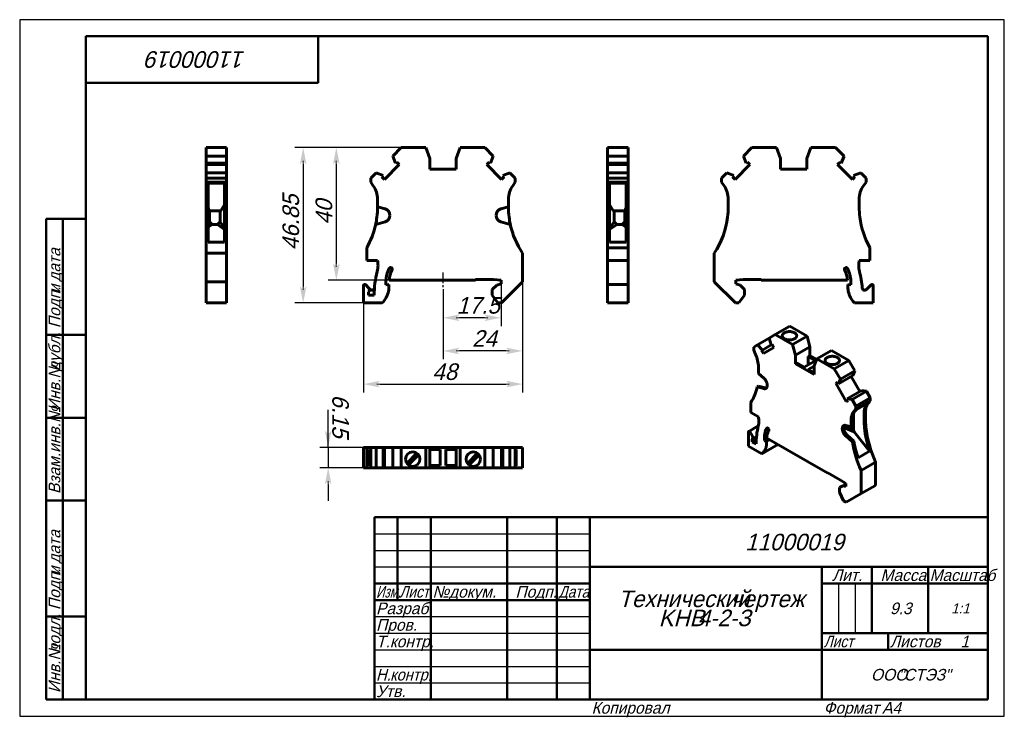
# Model space of a CAD drawing. Header units: millimetres. Extents: x 0 to 297, y 0 to 210.
import ezdxf

# ---------------------------------------------------------------- set-up
doc = ezdxf.new("R2010")
doc.units = ezdxf.units.MM
doc.linetypes.add('CENTER_per1_scale0.099606', pattern=[5.06, 3.1625, -0.6325, 0.6325, -0.6325])
doc.styles.add('TextStyle_1', font='T-FLEX Type A.TTF', dxfattribs={"oblique": 15, "height": 5})
doc.styles.add('TextStyle_2', font='T-FLEX Type A.TTF', dxfattribs={"oblique": 15, "height": 3.5})
doc.styles.add('TextStyle_3', font='T-FLEX Type A.TTF', dxfattribs={"width": 0.744064, "oblique": 15, "height": 3.5})
doc.styles.add('TextStyle_4', font='T-FLEX Type A.TTF', dxfattribs={"width": 0.883061, "oblique": 15, "height": 3.5})
doc.styles.add('TextStyle_5', font='T-FLEX Type A.TTF', dxfattribs={"width": 0.94413, "oblique": 15, "height": 3.5})
doc.styles.add('TextStyle_6', font='T-FLEX Type A.TTF', dxfattribs={"width": 0.98844, "oblique": 15, "height": 3.5})
doc.styles.add('TextStyle_7', font='T-FLEX Type A.TTF', dxfattribs={"oblique": 15, "height": 5})
doc.styles.add('TextStyle_8', font='T-FLEX Type A.TTF', dxfattribs={"oblique": 15, "height": 3})
doc.styles.add('TextStyle_9', font='T-FLEX Type A.TTF', dxfattribs={"oblique": 15, "height": 3.5})
doc.dimstyles.new('DIM_ST_1', dxfattribs={"dimtxt": 5, "dimasz": 5, "dimexe": 2.5, "dimexo": 0, "dimtad": 1, "dimrnd": 0.01, "dimdsep": 46, "dimtxsty": 'TextStyle_1', "dimblk": 'Arrow_3_C7_Status', "dimcen": 0.09, "dimclrd": 7, "dimclre": 7, "dimclrt": 7, "dimazin": 0, "dimtfac": 1, "dimtdec": 0, "dimtmove": 0, "dimatfit": 0, "dimldrblk": 'NONE', "dimfxl": 1, "dimtvp": 1, "dimtolj": 1, "dimarcsym": 0})
doc.dimstyles.new('DIM_ST_2', dxfattribs={"dimtxt": 5, "dimasz": 5, "dimexe": 2.5, "dimexo": 0, "dimtad": 1, "dimrnd": 0.01, "dimdsep": 46, "dimtxsty": 'TextStyle_1', "dimblk": 'Arrow_3_C7_Status', "dimcen": 0.09, "dimclrd": 7, "dimclre": 7, "dimclrt": 7, "dimazin": 0, "dimtfac": 1, "dimtdec": 0, "dimtmove": 0, "dimatfit": 0, "dimldrblk": 'NONE', "dimfxl": 1, "dimtvp": 1, "dimtolj": 1, "dimarcsym": 0})

# ---------------------------------------------------------------- blocks, each defined once
blk = doc.blocks.new('Arrow_3_C7_Status')
at = {"color": 7, "linetype": 'Continuous', "lineweight": 0}
blk.add_line((-1, 0), (-0.8, 0), dxfattribs=at)
at = {"color": 7}
blk.add_solid([(-1, -0.2), (0, 0), (-0.8, 0), (-1, 0.2)], dxfattribs=at)
blk = doc.blocks.new('*D5')
at = {"color": 7, "lineweight": -2}
for p, q in [((151.69, 130.99), (151.69, 107.62)), ((127.69, 128.7), (127.69, 107.62)), ((146.69, 110.12), (132.69, 110.12))]:
    blk.add_line(p, q, dxfattribs=at)
at = {"layer": 'Defpoints', "color": 0}
for p in [(151.69, 130.99), (127.69, 128.7), (127.69, 110.12)]:
    blk.add_point(p, dxfattribs=at)
at = {"color": 7, "lineweight": -2, "xscale": 5, "yscale": 5, "zscale": 5, "rotation": 180}
blk.add_blockref('Arrow_3_C7_Status', (127.69, 110.12), dxfattribs=at)
at = {"color": 7, "lineweight": -2, "xscale": 5, "yscale": 5, "zscale": 5}
blk.add_blockref('Arrow_3_C7_Status', (151.69, 110.12), dxfattribs=at)
blk = doc.blocks.new('_None')
blk = doc.blocks.new('*D6')
at = {"color": 7, "lineweight": -2}
for p, q in [((151.69, 130.99), (151.69, 97.62)), ((103.69, 124.59), (103.69, 97.62)), ((108.69, 100.12), (146.69, 100.12))]:
    blk.add_line(p, q, dxfattribs=at)
at = {"layer": 'Defpoints', "color": 0}
for p in [(151.69, 130.99), (103.69, 124.59), (151.69, 100.12)]:
    blk.add_point(p, dxfattribs=at)
at = {"color": 7, "lineweight": -2, "xscale": 5, "yscale": 5, "zscale": 5}
for p, rotation in [((103.69, 100.12), 180), ((151.69, 100.12), 360)]:
    blk.add_blockref('Arrow_3_C7_Status', p, dxfattribs=dict(at, rotation=rotation))
blk = doc.blocks.new('*D7')
at = {"color": 7, "lineweight": -2}
for p, q in [((115.09, 171.44), (93.01, 171.44)), ((95.51, 166.44), (95.51, 136.44)), ((111.49, 131.44), (93.01, 131.44))]:
    blk.add_line(p, q, dxfattribs=at)
at = {"layer": 'Defpoints', "color": 0}
for p in [(115.09, 171.44), (95.51, 131.44), (111.49, 131.44)]:
    blk.add_point(p, dxfattribs=at)
at = {"color": 7, "lineweight": -2, "xscale": 5, "yscale": 5, "zscale": 5}
for p, rotation in [((95.51, 171.44), 90), ((95.51, 131.44), 270)]:
    blk.add_blockref('Arrow_3_C7_Status', p, dxfattribs=dict(at, rotation=rotation))
blk = doc.blocks.new('*D8')
at = {"color": 7, "lineweight": -2}
for p, q in [((127.69, 128.7), (127.69, 117.62)), ((145.19, 130.34), (145.19, 117.62)), ((140.19, 120.12), (132.69, 120.12))]:
    blk.add_line(p, q, dxfattribs=at)
at = {"layer": 'Defpoints', "color": 0}
for p in [(127.69, 128.7), (145.19, 130.34), (127.69, 120.12)]:
    blk.add_point(p, dxfattribs=at)
at = {"color": 7, "lineweight": -2, "xscale": 5, "yscale": 5, "zscale": 5, "rotation": 180}
blk.add_blockref('Arrow_3_C7_Status', (127.69, 120.12), dxfattribs=at)
at = {"color": 7, "lineweight": -2, "xscale": 5, "yscale": 5, "zscale": 5}
blk.add_blockref('Arrow_3_C7_Status', (145.19, 120.12), dxfattribs=at)
blk = doc.blocks.new('*D9')
at = {"color": 7, "lineweight": -2}
for p, q in [((115.09, 171.44), (83.01, 171.44)), ((85.51, 166.44), (85.51, 129.59)), ((103.69, 124.59), (83.01, 124.59))]:
    blk.add_line(p, q, dxfattribs=at)
at = {"layer": 'Defpoints', "color": 0}
for p in [(115.09, 171.44), (85.51, 124.59), (103.69, 124.59)]:
    blk.add_point(p, dxfattribs=at)
at = {"color": 7, "lineweight": -2, "xscale": 5, "yscale": 5, "zscale": 5}
for p, rotation in [((85.51, 171.44), 90), ((85.51, 124.59), 270)]:
    blk.add_blockref('Arrow_3_C7_Status', p, dxfattribs=dict(at, rotation=rotation))
blk = doc.blocks.new('*D10')
at = {"color": 7, "lineweight": -2}
for p, q in [((93.05, 81.05), (93.05, 92.37)), ((93.05, 86.05), (93.05, 91.05)), ((103.69, 81.05), (90.55, 81.05)), ((93.05, 81.05), (93.05, 74.9)), ((103.69, 74.9), (90.55, 74.9)), ((93.05, 69.9), (93.05, 64.9))]:
    blk.add_line(p, q, dxfattribs=at)
at = {"layer": 'Defpoints', "color": 0}
for p in [(103.69, 81.05), (93.05, 74.9), (103.69, 74.9)]:
    blk.add_point(p, dxfattribs=at)
at = {"color": 7, "lineweight": -2, "xscale": 5, "yscale": 5, "zscale": 5}
for p, rotation in [((93.05, 81.05), 269.9999999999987), ((93.05, 74.9), 89.99999999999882)]:
    blk.add_blockref('Arrow_3_C7_Status', p, dxfattribs=dict(at, rotation=rotation))
blk = doc.blocks.new('_FR1Страница_1')
at = {"color": 7, "linetype": 'Continuous', "lineweight": 25}
for p, q in [((0, 210), (0, 0)), ((297, 210), (0, 210)), ((297, 0), (297, 210)), ((107, 55), (172, 55)), ((107, 50), (172, 50)), ((107, 45), (172, 45)), ((247, 40), (247, 25)), ((252, 40), (252, 25)), ((107, 30), (172, 30)), ((107, 25), (172, 25)), ((107, 20), (172, 20)), ((242, 20), (292, 20)), ((262, 20), (262, 20)), ((107, 15), (172, 15)), ((107, 10), (172, 10)), ((0, 0), (297, 0))]:
    blk.add_line(p, q, dxfattribs=at)
at = {"color": 7, "linetype": 'Continuous', "lineweight": 50}
for p, q in [((20, 5), (20, 205)), ((20, 205), (292, 205)), ((90, 191), (90, 205)), ((292, 205), (292, 5)), ((20, 191), (90, 191)), ((8, 5), (8, 150)), ((8, 150), (20, 150)), ((13, 150), (13, 5)), ((8, 115), (20, 115)), ((8, 90), (20, 90)), ((20, 65), (8, 65)), ((107, 5), (107, 60)), ((107, 60), (292, 60)), ((114, 60), (114, 35)), ((124, 60), (124, 5)), ((147, 60), (147, 5)), ((162, 60), (162, 5)), ((172, 60), (172, 5)), ((172, 45), (292, 45)), ((242, 45), (242, 5)), ((257, 45), (257, 25)), ((274, 45), (274, 25)), ((107, 40), (172, 40)), ((242, 40), (292, 40)), ((107, 35), (172, 35)), ((8, 30), (20, 30)), ((242, 25), (292, 25)), ((262, 25), (262, 20)), ((172, 20), (292, 20)), ((20, 5), (8, 5)), ((292, 5), (20, 5))]:
    blk.add_line(p, q, dxfattribs=at)
at = {"color": 7, "oblique": 15}
for s, height, rotation, style, p in [('11000019', 5, 180, 'TextStyle_7', (68.16, 200.5)), ('дата', 3.5, 90, 'TextStyle_2', (12.25, 131.01)), ('Подп.', 3.5, 90, 'TextStyle_2', (12.25, 117)), ('и', 3.5, 90, 'TextStyle_2', (12.25, 127.51)), ('дубл.', 3.5, 90, 'TextStyle_2', (12.25, 104.01)), ('Инв.№', 3.5, 90, 'TextStyle_2', (12.25, 92)), ('Взам.инв.№', 3.5, 90, 'TextStyle_2', (12.25, 67)), ('дата', 3.5, 90, 'TextStyle_2', (12.25, 46.01)), ('Подп.', 3.5, 90, 'TextStyle_2', (12.25, 32)), ('и', 3.5, 90, 'TextStyle_2', (12.25, 42.51)), ('подл.', 3.5, 90, 'TextStyle_2', (12.25, 19.01)), ('Инв.№', 3.5, 90, 'TextStyle_2', (12.25, 7))]:
    blk.add_text(s, height=height, rotation=rotation, dxfattribs=dict(at, style=style)).set_placement(p)
for s, height, style, p in [('11000019', 5, 'TextStyle_7', (218.84, 50)), ('Лит.', 3.5, 'TextStyle_2', (245.03, 40.76)), ('Масса', 3.5, 'TextStyle_2', (259.65, 40.76)), ('№', 3.5, 'TextStyle_2', (124.5, 35.75)), ('Подп.', 3.5, 'TextStyle_2', (149.53, 35.75)), ('докум.', 3.5, 'TextStyle_2', (129.5, 35.75)), ('Технический', 5, 'TextStyle_7', (180.55, 32.88)), ('чертеж', 5, 'TextStyle_7', (214.51, 32.88)), ('Разраб.', 3.5, 'TextStyle_2', (107.5, 30.75)), ('9.3', 3.5, 'TextStyle_2', (262.53, 30.75)), ('1:1', 3, 'TextStyle_8', (280.99, 31)), ('KHB', 5, 'TextStyle_7', (192.75, 27.12)), ('4-2-З', 5, 'TextStyle_7', (204.54, 27.12)), ('Пров.', 3.5, 'TextStyle_2', (107.5, 25.75)), ('Т.контр.', 3.5, 'TextStyle_2', (107.5, 20.75)), ('Листов', 3.5, 'TextStyle_2', (262.5, 20.75)), ('1', 3.5, 'TextStyle_9', (283.78, 20.75)), ('ООО', 3.5, 'TextStyle_2', (256.78, 10.75)), ('"СТЭЗ"', 3.5, 'TextStyle_2', (265.03, 10.75)), ('Утв.', 3.5, 'TextStyle_2', (107.5, 5.75)), ('Копировал', 3.5, 'TextStyle_2', (172.5, 0.75)), ('Формат', 3.5, 'TextStyle_2', (242.5, 0.75)), ('A4', 3.5, 'TextStyle_2', (260.12, 0.75))]:
    blk.add_text(s, height=height, dxfattribs=dict(at, style=style)).set_placement(p)
for s, style, width, p in [('Масштаб', 'TextStyle_6', 0.98844, (274.5, 40.76)), ('Изм.', 'TextStyle_3', 0.744064, (107.5, 35.75)), ('Лист', 'TextStyle_4', 0.883061, (114.5, 35.75)), ('Дата', 'TextStyle_4', 0.883061, (162.5, 35.75)), ('Лист', 'TextStyle_4', 0.883061, (242.5, 20.75)), ('Н.', 'TextStyle_5', 0.94413, (107.5, 10.75)), ('контр.', 'TextStyle_5', 0.94413, (111.75, 10.75))]:
    blk.add_text(s, height=3.5, dxfattribs=dict(at, style=style, width=width)).set_placement(p)
blk = doc.blocks.new('Страница_1')
at = {"color": 7, "linetype": 'Continuous', "lineweight": 60}
for p, q in [((56.228, 168.861), (56.228, 171.435)), ((62.378, 171.435), (56.228, 171.435)), ((62.378, 171.435), (62.378, 168.861)), ((112.512, 168.861), (115.086, 171.435)), ((122.486, 171.435), (115.086, 171.435)), ((122.486, 171.435), (123.686, 168.138)), ((132.886, 171.435), (131.686, 168.138)), ((140.286, 171.435), (132.886, 171.435)), ((142.86, 168.861), (140.286, 171.435)), ((177.348, 168.861), (177.348, 171.435)), ((177.348, 171.435), (183.498, 171.435)), ((183.498, 168.861), (183.498, 171.435)), ((220.882, 171.435), (218.308, 168.861)), ((228.282, 171.435), (220.882, 171.435)), ((229.482, 168.138), (228.282, 171.435)), ((238.682, 171.435), (237.482, 168.138)), ((246.082, 171.435), (238.682, 171.435)), ((248.656, 168.861), (246.082, 171.435)), ((62.378, 168.861), (56.228, 168.861)), ((56.228, 166.719), (56.228, 168.861)), ((62.378, 166.719), (56.228, 166.719)), ((56.228, 166.335), (56.228, 166.717)), ((56.228, 166.335), (62.378, 166.335)), ((56.228, 163.829), (56.228, 166.335)), ((62.378, 168.861), (62.378, 166.719)), ((62.378, 166.717), (62.378, 166.335)), ((62.378, 166.335), (62.378, 163.829)), ((110.004, 161.863), (114.476, 166.335)), ((113.346, 166.719), (112.512, 168.861)), ((113.72, 167.092), (113.346, 166.719)), ((114.476, 166.335), (113.72, 167.092)), ((123.686, 168.138), (123.686, 164.935)), ((131.686, 164.935), (131.686, 168.138)), ((140.896, 166.335), (141.653, 167.092)), ((145.369, 161.863), (140.896, 166.335)), ((141.653, 167.092), (142.026, 166.719)), ((142.026, 166.719), (142.86, 168.861)), ((177.348, 168.861), (183.498, 168.861)), ((177.348, 166.719), (177.348, 168.861)), ((177.348, 166.719), (183.498, 166.719)), ((177.348, 166.335), (177.348, 166.717)), ((183.498, 166.335), (177.348, 166.335)), ((177.348, 163.829), (177.348, 166.335)), ((183.498, 166.719), (183.498, 168.861)), ((183.498, 166.335), (183.498, 166.717)), ((183.498, 163.829), (183.498, 166.335)), ((220.272, 166.335), (215.8, 161.863)), ((218.308, 168.861), (219.142, 166.719)), ((219.142, 166.719), (219.516, 167.092)), ((219.516, 167.092), (220.272, 166.335)), ((229.482, 164.935), (229.482, 168.138)), ((237.482, 168.138), (237.482, 164.935)), ((246.692, 166.335), (247.449, 167.092)), ((251.165, 161.863), (246.692, 166.335)), ((247.449, 167.092), (247.822, 166.719)), ((247.822, 166.719), (248.656, 168.861)), ((62.378, 163.827), (56.228, 163.827)), ((56.228, 162.235), (56.228, 163.827)), ((62.378, 163.827), (62.378, 162.235)), ((105.886, 162.235), (107.478, 163.827)), ((107.478, 163.827), (109.621, 162.993)), ((123.686, 164.935), (131.686, 164.935)), ((147.894, 163.827), (145.752, 162.993)), ((149.486, 162.235), (147.894, 163.827)), ((177.348, 163.827), (183.498, 163.827)), ((177.348, 162.235), (177.348, 163.827)), ((183.498, 162.235), (183.498, 163.827)), ((213.274, 163.827), (211.682, 162.235)), ((215.417, 162.993), (213.274, 163.827)), ((237.482, 164.935), (229.482, 164.935)), ((253.69, 163.827), (251.548, 162.993)), ((255.282, 162.235), (253.69, 163.827)), ((62.378, 162.235), (56.228, 162.235)), ((56.228, 162.235), (56.228, 161.035)), ((56.228, 161.035), (62.378, 161.035)), ((56.228, 161.035), (56.228, 159.915)), ((56.828, 159.915), (56.828, 160.71)), ((61.778, 160.71), (56.828, 160.71)), ((61.778, 160.71), (61.778, 159.915)), ((62.378, 162.235), (62.378, 161.035)), ((62.378, 159.915), (62.378, 161.035)), ((105.886, 162.235), (105.886, 161.035)), ((105.886, 161.035), (106.67, 159.915)), ((109.621, 162.993), (109.247, 162.619)), ((109.247, 162.619), (110.004, 161.863)), ((146.125, 162.619), (145.369, 161.863)), ((145.752, 162.993), (146.125, 162.619)), ((149.486, 161.035), (148.702, 159.915)), ((149.486, 162.235), (149.486, 161.035)), ((177.348, 162.235), (183.498, 162.235)), ((177.348, 161.035), (177.348, 162.235)), ((177.348, 159.915), (177.348, 161.035)), ((177.348, 161.035), (183.498, 161.035)), ((177.948, 160.71), (177.948, 159.915)), ((177.948, 160.71), (182.898, 160.71)), ((182.898, 159.915), (182.898, 160.71)), ((183.498, 162.235), (183.498, 161.035)), ((183.498, 161.035), (183.498, 159.915)), ((211.682, 162.235), (211.682, 161.035)), ((212.466, 159.915), (211.682, 161.035)), ((215.043, 162.619), (215.417, 162.993)), ((215.8, 161.863), (215.043, 162.619)), ((251.921, 162.619), (251.165, 161.863)), ((251.548, 162.993), (251.921, 162.619)), ((254.498, 159.915), (255.282, 161.035)), ((255.282, 161.035), (255.282, 162.235)), ((56.228, 155.9), (56.228, 159.915)), ((56.828, 155.9), (56.828, 159.915)), ((61.778, 155.9), (61.778, 159.915)), ((62.378, 155.9), (62.378, 159.915)), ((177.348, 155.9), (177.348, 159.915)), ((177.948, 155.9), (177.948, 159.915)), ((182.898, 155.9), (182.898, 159.915)), ((183.498, 155.9), (183.498, 159.915)), ((56.228, 153.54), (56.228, 155.9)), ((56.828, 153.54), (56.828, 155.9)), ((61.778, 155.9), (61.778, 153.535)), ((62.378, 153.535), (62.378, 155.9)), ((107.936, 153.54), (107.936, 155.9)), ((147.436, 153.54), (147.436, 155.9)), ((177.348, 153.535), (177.348, 155.9)), ((177.948, 155.9), (177.948, 153.535)), ((182.898, 153.54), (182.898, 155.9)), ((183.498, 153.54), (183.498, 155.9)), ((213.732, 153.535), (213.732, 155.9)), ((253.232, 153.535), (253.232, 155.9)), ((56.228, 153.54), (56.828, 153.54)), ((56.228, 153.54), (56.228, 152.932)), ((56.228, 152.932), (56.228, 151.001)), ((56.828, 153.54), (56.828, 152.932)), ((57.202, 152.343), (56.828, 153.375)), ((56.828, 152.932), (56.828, 151.001)), ((60.7, 152.343), (57.202, 152.343)), ((57.228, 152.343), (57.228, 148.52)), ((60.428, 152.343), (60.428, 149.085)), ((60.7, 152.343), (61.778, 154.254)), ((61.778, 150.488), (61.778, 153.535)), ((62.378, 150.488), (62.378, 153.535)), ((107.936, 153.54), (110.204, 152.932)), ((107.936, 153.538), (107.936, 153.535)), ((147.436, 153.54), (145.169, 152.932)), ((147.436, 153.538), (147.436, 153.535)), ((177.348, 150.488), (177.348, 153.535)), ((179.026, 152.343), (177.948, 154.254)), ((177.948, 150.488), (177.948, 153.535)), ((179.026, 152.343), (182.524, 152.343)), ((179.298, 152.343), (179.298, 149.085)), ((182.498, 152.343), (182.498, 148.52)), ((182.524, 152.343), (182.898, 153.375)), ((183.498, 153.54), (182.898, 153.54)), ((182.898, 153.54), (182.898, 152.932)), ((182.898, 152.932), (182.898, 151.001)), ((183.498, 153.54), (183.498, 152.932)), ((183.498, 152.932), (183.498, 151.001)), ((56.228, 151.001), (56.228, 150.97)), ((56.228, 150.97), (56.228, 149.038)), ((56.228, 149.038), (56.228, 148.281)), ((56.828, 151.001), (56.828, 150.97)), ((56.828, 150.97), (56.828, 149.038)), ((56.828, 149.038), (56.828, 148.281)), ((57.228, 148.52), (56.852, 147.461)), ((57.228, 149.085), (58.028, 148.285)), ((60.428, 149.085), (59.628, 148.285)), ((60.428, 149.085), (61.778, 147.128)), ((61.778, 142.935), (61.778, 150.488)), ((62.378, 139.591), (62.378, 150.488)), ((110.204, 149.038), (107.378, 148.281)), ((111.686, 151.001), (111.686, 150.97)), ((143.686, 151.001), (143.686, 150.97)), ((145.169, 149.038), (147.995, 148.281)), ((177.348, 141.209), (177.348, 150.488)), ((177.948, 142.935), (177.948, 150.488)), ((179.298, 149.085), (177.948, 147.128)), ((179.298, 149.085), (180.098, 148.285)), ((182.498, 149.085), (181.698, 148.285)), ((182.498, 148.52), (182.874, 147.461)), ((182.898, 151.001), (182.898, 150.97)), ((182.898, 150.97), (182.898, 149.038)), ((182.898, 149.038), (182.898, 148.281)), ((183.498, 151.001), (183.498, 150.97)), ((183.498, 150.97), (183.498, 149.038)), ((183.498, 149.038), (183.498, 148.281)), ((56.228, 139.591), (56.228, 148.281)), ((56.828, 148.281), (56.228, 148.281)), ((56.828, 142.935), (56.828, 148.281)), ((56.828, 147.424), (56.852, 147.461)), ((56.852, 147.461), (58.028, 148.285)), ((59.628, 148.285), (58.028, 148.285)), ((61.778, 146.779), (59.628, 148.285)), ((177.948, 146.779), (180.098, 148.285)), ((180.098, 148.285), (181.698, 148.285)), ((182.874, 147.461), (181.698, 148.285)), ((182.874, 147.461), (182.898, 147.424)), ((182.898, 142.935), (182.898, 148.281)), ((182.898, 148.281), (183.498, 148.281)), ((183.498, 141.209), (183.498, 148.281)), ((61.778, 142.935), (56.828, 142.935)), ((177.948, 142.935), (182.898, 142.935)), ((56.228, 130.985), (56.228, 139.591)), ((56.228, 139.591), (62.378, 139.591)), ((62.378, 130.985), (62.378, 139.591)), ((104.686, 137.435), (104.686, 141.209)), ((151.686, 130.985), (151.686, 139.591)), ((177.348, 141.209), (183.498, 141.209)), ((177.348, 137.435), (177.348, 141.209)), ((183.498, 137.435), (183.498, 141.209)), ((209.482, 130.985), (209.482, 139.591)), ((256.482, 137.435), (256.482, 141.209)), ((107.93, 137.435), (104.686, 137.435)), ((177.348, 135.91), (177.348, 137.435)), ((177.348, 137.435), (183.498, 137.435)), ((183.498, 135.91), (183.498, 137.435)), ((253.239, 137.435), (256.482, 137.435)), ((177.348, 134.078), (177.348, 135.91)), ((177.348, 134.078), (177.348, 130.144)), ((183.498, 134.078), (183.498, 135.91)), ((183.498, 134.078), (183.498, 130.144)), ((62.378, 130.985), (56.228, 130.985)), ((56.228, 130.985), (56.228, 124.585)), ((62.378, 130.985), (62.378, 124.585)), ((110.486, 130.056), (110.486, 131.135)), ((111.492, 131.435), (137.486, 131.435)), ((137.486, 131.635), (142.9, 131.635)), ((137.486, 131.435), (137.486, 131.635)), ((142.9, 131.635), (145.186, 131.435)), ((145.186, 131.435), (145.186, 130.335)), ((151.686, 130.985), (145.286, 124.585)), ((209.482, 130.985), (215.882, 124.585)), ((215.982, 131.435), (218.268, 131.635)), ((215.982, 130.335), (215.982, 131.435)), ((218.268, 131.635), (223.682, 131.635)), ((223.682, 131.435), (223.682, 131.635)), ((223.682, 131.435), (249.676, 131.435)), ((250.682, 131.135), (250.682, 130.056)), ((103.686, 124.585), (103.686, 129.742)), ((104.369, 130.025), (105.223, 129.172)), ((105.186, 126.935), (105.186, 127.864)), ((105.223, 129.172), (105.739, 128.656)), ((107.013, 129.094), (107.016, 129.119)), ((110.486, 130.056), (111.386, 130.135)), ((111.386, 130.135), (111.386, 129.579)), ((142.536, 128.635), (143.889, 129.987)), ((142.536, 128.635), (142.536, 126.985)), ((145.186, 130.335), (143.889, 129.987)), ((183.498, 130.142), (177.348, 130.142)), ((177.348, 130.142), (177.348, 129.742)), ((177.348, 124.585), (177.348, 129.742)), ((183.498, 130.142), (183.498, 129.742)), ((183.498, 124.585), (183.498, 129.742)), ((217.28, 129.987), (215.982, 130.335)), ((218.632, 128.635), (217.28, 129.987)), ((218.632, 126.985), (218.632, 128.635)), ((250.682, 130.056), (249.782, 130.135)), ((249.782, 130.135), (249.782, 129.579)), ((254.155, 129.094), (254.152, 129.119)), ((256.799, 130.025), (255.43, 128.656)), ((257.482, 124.585), (257.482, 129.742)), ((106.894, 126.935), (105.186, 126.935)), ((142.536, 126.985), (144.217, 124.585)), ((216.952, 124.585), (218.632, 126.985)), ((62.378, 124.585), (56.228, 124.585)), ((103.686, 124.585), (109.352, 124.585)), ((144.217, 124.585), (145.286, 124.585)), ((177.348, 124.585), (183.498, 124.585)), ((215.882, 124.585), (216.952, 124.585)), ((251.816, 124.585), (257.482, 124.585)), ((232.256, 117.569), (227.907, 115.058)), ((232.256, 117.569), (237.488, 114.548)), ((226.085, 114.006), (222.527, 111.952)), ((226.087, 114.007), (227.907, 115.058)), ((226.677, 111.917), (226.087, 114.007)), ((233.14, 112.037), (227.907, 115.058)), ((237.488, 114.548), (233.14, 112.037)), ((237.488, 114.548), (238.337, 111.366)), ((221.402, 111.302), (222.527, 111.952)), ((221.402, 111.302), (221.402, 110.322)), ((221.402, 110.322), (221.956, 109.088)), ((222.527, 111.952), (224.042, 110.396)), ((224.042, 110.396), (223.778, 110.243)), ((223.778, 110.243), (224.313, 109.317)), ((226.675, 111.916), (224.042, 110.396)), ((224.313, 109.317), (227.476, 111.143)), ((226.941, 112.069), (226.677, 111.917)), ((227.476, 111.143), (226.941, 112.069)), ((233.14, 112.037), (233.988, 108.855)), ((238.337, 111.366), (233.988, 108.855)), ((238.337, 111.366), (238.337, 108.75)), ((244.842, 110.302), (240.494, 107.791)), ((244.842, 110.302), (250.075, 107.281)), ((233.988, 108.855), (233.988, 106.24)), ((236.675, 105.219), (240.105, 107.199)), ((237.877, 108.485), (238.337, 108.75)), ((240.105, 107.199), (237.877, 108.485)), ((237.877, 105.913), (237.877, 108.485)), ((238.337, 108.75), (240.403, 107.557)), ((240.494, 107.791), (239.645, 105.589)), ((245.726, 104.77), (240.494, 107.791)), ((250.075, 107.281), (245.726, 104.77)), ((250.075, 107.281), (251.895, 104.128)), ((222.851, 103.365), (222.851, 105.293)), ((233.988, 106.24), (234.448, 106.505)), ((233.988, 106.24), (239.645, 102.974)), ((234.448, 106.505), (236.675, 105.219)), ((239.645, 105.546), (237.877, 104.525)), ((237.877, 104.525), (239.645, 103.504)), ((239.645, 102.974), (239.645, 105.589)), ((247.546, 101.617), (245.726, 104.77)), ((251.895, 104.128), (247.546, 101.617)), ((251.895, 104.128), (251.305, 102.719)), ((222.851, 103.365), (224.455, 101.944)), ((251.305, 102.719), (246.956, 100.209)), ((246.956, 100.209), (247.546, 101.617)), ((250.77, 102.41), (253.405, 97.847)), ((222.881, 99.544), (222.456, 99.299)), ((224.455, 98.764), (222.456, 99.299)), ((224.879, 99.009), (222.881, 99.544)), ((225.503, 99.761), (225.503, 99.736)), ((246.157, 100.357), (246.692, 100.666)), ((249.32, 94.879), (246.157, 100.357)), ((246.692, 100.666), (246.956, 100.209)), ((253.94, 98.156), (249.591, 95.645)), ((253.94, 98.156), (255.455, 97.963)), ((249.855, 95.188), (249.32, 94.879)), ((251.106, 95.452), (249.591, 95.645)), ((249.591, 95.645), (249.855, 95.188)), ((255.455, 97.963), (251.106, 95.452)), ((252.232, 93.502), (251.106, 95.452)), ((256.58, 96.013), (252.232, 93.502)), ((255.455, 97.963), (256.58, 96.013)), ((256.58, 96.013), (256.58, 95.033)), ((220.553, 91.543), (220.553, 94.624)), ((252.232, 92.523), (251.677, 91.928)), ((252.101, 92.173), (252.495, 92.595)), ((252.232, 92.523), (256.58, 95.033)), ((252.232, 93.502), (252.232, 92.523)), ((252.293, 92.379), (255.995, 94.616)), ((255.995, 94.616), (252.495, 92.595)), ((255.995, 94.616), (255.602, 94.194)), ((256.026, 94.439), (256.58, 95.033)), ((222.846, 90.219), (220.553, 91.543)), ((250.782, 87.24), (250.782, 89.167)), ((251.206, 87.485), (251.206, 89.412)), ((251.534, 86.102), (251.534, 91.267)), ((254.706, 91.433), (254.706, 89.501)), ((255.131, 89.746), (255.131, 91.678)), ((222.797, 87.509), (219.929, 85.853)), ((248.13, 86.697), (248.13, 86.672)), ((248.555, 86.942), (248.555, 86.917)), ((251.708, 85.716), (248.557, 87.04)), ((250.782, 87.24), (249.178, 87.669)), ((249.659, 87.54), (251.534, 86.102)), ((250.782, 87.24), (251.206, 87.485)), ((219.846, 81.459), (219.846, 85.67)), ((220.329, 85.622), (220.932, 84.577)), ((220.907, 82.765), (220.907, 83.524)), ((220.907, 82.765), (222.178, 83.499)), ((220.932, 83.537), (222.246, 84.296)), ((224.654, 83.15), (224.654, 84.031)), ((224.654, 83.15), (225.629, 83.713)), ((226.21, 83.378), (225.291, 82.847)), ((225.366, 83.865), (243.746, 73.253)), ((249.178, 84.49), (251.177, 82.717)), ((249.603, 84.734), (251.601, 82.962)), ((251.534, 86.102), (251.708, 85.716)), ((256.374, 79.884), (251.708, 85.716)), ((103.686, 74.904), (103.686, 81.054)), ((104.369, 81.054), (103.686, 81.054)), ((104.369, 81.054), (104.684, 81.054)), ((104.686, 81.054), (105.884, 81.054)), ((104.686, 81.054), (104.686, 74.904)), ((105.578, 80.454), (105.578, 75.504)), ((105.578, 80.454), (105.886, 80.454)), ((105.886, 81.054), (105.886, 74.904)), ((105.886, 81.054), (107.478, 81.054)), ((107.478, 81.054), (107.478, 74.904)), ((107.478, 81.054), (109.621, 81.054)), ((109.621, 81.054), (109.621, 74.904)), ((109.623, 81.054), (110.004, 81.054)), ((110.004, 81.054), (112.51, 81.054)), ((110.004, 74.904), (110.004, 81.054)), ((112.512, 81.054), (112.512, 74.904)), ((112.512, 81.054), (115.086, 81.054)), ((115.086, 81.054), (115.086, 74.904)), ((115.086, 81.054), (122.486, 81.054)), ((122.486, 81.054), (122.486, 74.904)), ((122.486, 81.054), (123.686, 81.054)), ((123.686, 81.054), (131.686, 81.054)), ((123.686, 81.054), (123.686, 74.904)), ((126.836, 80.404), (123.686, 80.404)), ((126.836, 75.554), (126.836, 80.404)), ((131.686, 80.404), (128.536, 80.404)), ((128.536, 80.404), (128.536, 75.554)), ((131.686, 81.054), (132.886, 81.054)), ((131.686, 81.054), (131.686, 74.904)), ((132.886, 81.054), (132.886, 74.904)), ((132.886, 81.054), (140.286, 81.054)), ((140.286, 81.054), (140.286, 74.904)), ((140.286, 81.054), (142.86, 81.054)), ((142.86, 81.054), (142.86, 74.904)), ((142.862, 81.054), (145.369, 81.054)), ((145.369, 81.054), (145.75, 81.054)), ((145.369, 74.904), (145.369, 81.054)), ((145.752, 81.054), (147.894, 81.054)), ((145.752, 81.054), (145.752, 74.904)), ((147.894, 81.054), (147.894, 74.904)), ((147.894, 81.054), (149.486, 81.054)), ((149.486, 81.054), (149.486, 74.904)), ((149.795, 80.454), (149.486, 80.454)), ((151.686, 81.054), (149.488, 81.054)), ((149.795, 80.454), (149.795, 75.504)), ((151.686, 74.904), (151.686, 81.054)), ((219.846, 81.459), (223.852, 79.146)), ((222.114, 82.068), (220.907, 82.765)), ((228.201, 81.657), (223.852, 79.146)), ((224.654, 83.15), (225.291, 82.847)), ((225.291, 82.847), (225.291, 82.393)), ((251.601, 82.962), (251.177, 82.717)), ((119.832, 79.269), (116.796, 76.233)), ((117.291, 75.738), (120.327, 78.774)), ((138.082, 79.269), (135.046, 76.233)), ((135.541, 75.738), (138.577, 78.774)), ((256.374, 79.884), (252.874, 77.863)), ((104.369, 74.904), (103.686, 74.904)), ((104.369, 74.904), (104.684, 74.904)), ((104.686, 74.904), (105.884, 74.904)), ((105.578, 75.504), (105.886, 75.504)), ((105.886, 74.904), (107.478, 74.904)), ((107.478, 74.904), (109.621, 74.904)), ((109.623, 74.904), (110.004, 74.904)), ((110.004, 74.904), (112.51, 74.904)), ((112.512, 74.904), (115.086, 74.904)), ((122.486, 74.904), (115.086, 74.904)), ((122.486, 74.904), (123.686, 74.904)), ((123.686, 75.554), (126.836, 75.554)), ((123.686, 74.904), (131.686, 74.904)), ((128.536, 75.554), (131.686, 75.554)), ((132.886, 74.904), (131.686, 74.904)), ((140.286, 74.904), (132.886, 74.904)), ((142.86, 74.904), (140.286, 74.904)), ((145.369, 74.904), (142.862, 74.904)), ((145.75, 74.904), (145.369, 74.904)), ((147.894, 74.904), (145.752, 74.904)), ((149.486, 74.904), (147.894, 74.904)), ((149.795, 75.504), (149.486, 75.504)), ((151.686, 74.904), (149.488, 74.904)), ((253.787, 74.115), (258.136, 76.626)), ((258.136, 69.599), (258.136, 76.626)), ((243.746, 73.253), (243.746, 73.416)), ((243.746, 73.416), (247.574, 71.206)), ((243.746, 73.253), (243.888, 73.335)), ((253.787, 67.089), (253.787, 74.115)), ((247.317, 68.905), (248.273, 69.457)), ((247.317, 68.905), (247.317, 67.558)), ((247.574, 71.206), (249.191, 70.11)), ((249.191, 69.987), (248.273, 69.457)), ((249.191, 69.212), (248.273, 69.457)), ((249.191, 70.11), (249.191, 69.212)), ((258.136, 69.599), (253.787, 67.089)), ((247.317, 67.558), (248.505, 64.912)), ((253.787, 67.089), (249.262, 64.476)), ((248.505, 64.912), (249.262, 64.476))]:
    blk.add_line(p, q, dxfattribs=at)
at = {"color": 7, "linetype": 'CENTER_per1_scale0.099606', "lineweight": 25}
blk.add_line((127.686, 133.76), (127.686, 128.7), dxfattribs=at)
blk.add_line((127.686, 133.76), (127.686, 128.7), dxfattribs=at)
at = {"color": 7, "lineweight": 60, "flags": 128}
for points in [[(233.741, 113.813), (233.824, 113.864), (233.903, 113.918), (233.977, 113.974), (234.044, 114.033), (234.106, 114.093), (234.162, 114.156), (234.212, 114.22), (234.256, 114.286), (234.293, 114.353), (234.323, 114.421), (234.347, 114.49), (234.364, 114.56), (234.374, 114.63), (234.378, 114.701), (234.374, 114.771), (234.364, 114.841), (234.347, 114.911), (234.323, 114.98), (234.293, 115.048), (234.256, 115.115), (234.212, 115.181), (234.162, 115.245), (234.106, 115.308), (234.044, 115.369), (233.977, 115.427), (233.903, 115.484), (233.824, 115.537), (233.741, 115.589), (233.652, 115.637), (233.559, 115.682), (233.461, 115.725), (233.36, 115.764), (233.255, 115.8), (233.146, 115.832), (233.035, 115.861), (232.921, 115.886), (232.805, 115.907), (232.687, 115.925), (232.567, 115.939), (232.446, 115.948), (232.325, 115.954), (232.203, 115.956), (232.081, 115.954), (231.959, 115.948), (231.838, 115.939), (231.719, 115.925), (231.601, 115.907), (231.484, 115.886), (231.37, 115.861), (231.259, 115.832), (231.151, 115.8), (231.046, 115.764), (230.944, 115.725), (230.847, 115.682), (230.753, 115.637), (230.665, 115.589)], [(230.665, 115.589), (230.581, 115.537), (230.502, 115.484), (230.429, 115.427), (230.361, 115.369), (230.299, 115.308), (230.243, 115.245), (230.193, 115.181), (230.15, 115.115), (230.113, 115.048), (230.082, 114.98), (230.058, 114.911), (230.041, 114.841), (230.031, 114.771), (230.028, 114.701), (230.031, 114.63), (230.041, 114.56), (230.058, 114.49), (230.082, 114.421), (230.113, 114.353), (230.15, 114.286), (230.193, 114.22), (230.243, 114.156), (230.299, 114.093), (230.361, 114.033), (230.429, 113.974), (230.502, 113.918), (230.581, 113.864), (230.665, 113.813), (230.753, 113.764), (230.847, 113.719), (230.944, 113.676), (231.046, 113.637), (231.151, 113.602), (231.259, 113.569), (231.37, 113.54), (231.484, 113.515), (231.601, 113.494), (231.719, 113.476), (231.838, 113.463), (231.959, 113.453), (232.081, 113.447), (232.203, 113.445), (232.325, 113.447), (232.446, 113.453), (232.567, 113.463), (232.687, 113.476), (232.805, 113.494), (232.921, 113.515), (233.035, 113.54), (233.146, 113.569), (233.255, 113.602), (233.36, 113.637), (233.461, 113.676), (233.559, 113.719), (233.652, 113.764), (233.741, 113.813)], [(243.569, 108.138), (243.486, 108.087), (243.407, 108.033), (243.334, 107.977), (243.266, 107.918), (243.204, 107.857), (243.148, 107.795), (243.098, 107.731), (243.054, 107.665), (243.017, 107.598), (242.987, 107.529), (242.963, 107.46), (242.946, 107.391), (242.936, 107.32), (242.932, 107.25), (242.936, 107.18), (242.946, 107.109), (242.963, 107.04), (242.987, 106.971), (243.017, 106.902), (243.054, 106.835), (243.098, 106.77), (243.148, 106.705), (243.204, 106.643), (243.266, 106.582), (243.334, 106.523), (243.407, 106.467), (243.486, 106.413), (243.569, 106.362), (243.658, 106.314), (243.751, 106.268), (243.849, 106.226), (243.95, 106.187), (244.055, 106.151), (244.164, 106.119), (244.275, 106.09), (244.389, 106.065), (244.505, 106.043), (244.623, 106.026), (244.743, 106.012), (244.864, 106.002), (244.985, 105.996), (245.107, 105.994), (245.229, 105.996), (245.351, 106.002), (245.472, 106.012), (245.591, 106.026), (245.71, 106.043), (245.826, 106.065), (245.94, 106.09), (246.051, 106.119), (246.159, 106.151), (246.265, 106.187), (246.366, 106.226), (246.463, 106.268), (246.557, 106.314), (246.645, 106.362)], [(246.645, 106.362), (246.729, 106.413), (246.808, 106.467), (246.881, 106.523), (246.949, 106.582), (247.011, 106.643), (247.067, 106.705), (247.117, 106.77), (247.16, 106.835), (247.197, 106.902), (247.228, 106.971), (247.252, 107.04), (247.269, 107.109), (247.279, 107.18), (247.282, 107.25), (247.279, 107.32), (247.269, 107.391), (247.252, 107.46), (247.228, 107.529), (247.197, 107.598), (247.16, 107.665), (247.117, 107.731), (247.067, 107.795), (247.011, 107.857), (246.949, 107.918), (246.881, 107.977), (246.808, 108.033), (246.729, 108.087), (246.645, 108.138), (246.557, 108.186), (246.463, 108.232), (246.366, 108.274), (246.265, 108.313), (246.159, 108.349), (246.051, 108.381), (245.94, 108.41), (245.826, 108.435), (245.71, 108.457), (245.591, 108.474), (245.472, 108.488), (245.351, 108.498), (245.229, 108.504), (245.107, 108.506), (244.985, 108.504), (244.864, 108.498), (244.743, 108.488), (244.623, 108.474), (244.505, 108.457), (244.389, 108.435), (244.275, 108.41), (244.164, 108.381), (244.055, 108.349), (243.95, 108.313), (243.849, 108.274), (243.751, 108.232), (243.658, 108.186), (243.569, 108.138)], [(224.455, 101.944), (224.529, 101.875), (224.601, 101.804), (224.672, 101.728), (224.742, 101.649), (224.809, 101.567), (224.874, 101.482), (224.937, 101.394), (224.998, 101.304), (225.055, 101.211), (225.11, 101.117), (225.162, 101.021), (225.211, 100.924), (225.256, 100.826), (225.298, 100.727), (225.336, 100.627), (225.37, 100.528), (225.401, 100.428), (225.428, 100.329), (225.451, 100.231), (225.469, 100.134), (225.484, 100.038), (225.494, 99.944), (225.501, 99.851), (225.503, 99.761)], [(225.503, 99.736), (225.501, 99.648), (225.494, 99.563), (225.484, 99.481), (225.469, 99.402), (225.451, 99.326), (225.428, 99.254), (225.401, 99.186), (225.37, 99.122), (225.336, 99.063), (225.298, 99.007), (225.256, 98.957), (225.211, 98.911), (225.162, 98.87), (225.11, 98.833), (225.055, 98.802), (224.998, 98.777), (224.937, 98.756), (224.874, 98.741), (224.809, 98.731), (224.742, 98.727), (224.672, 98.728), (224.601, 98.735), (224.529, 98.746), (224.455, 98.764)], [(225.278, 98.983), (225.233, 98.976), (225.166, 98.972), (225.097, 98.973), (225.025, 98.98), (224.953, 98.991), (224.879, 99.009)], [(251.206, 89.412), (251.208, 89.574), (251.214, 89.733), (251.224, 89.89), (251.238, 90.044), (251.256, 90.195), (251.278, 90.343), (251.309, 90.514), (251.346, 90.68), (251.388, 90.841), (251.435, 90.998), (251.48, 91.127), (251.528, 91.253), (251.58, 91.374), (251.635, 91.492), (251.695, 91.605), (251.758, 91.715), (251.836, 91.839), (251.92, 91.956), (252.008, 92.068), (252.101, 92.173)], [(254.706, 91.433), (254.708, 91.594), (254.714, 91.754), (254.724, 91.91), (254.739, 92.064), (254.757, 92.216), (254.779, 92.364), (254.81, 92.534), (254.846, 92.701), (254.888, 92.862), (254.935, 93.019), (254.98, 93.148), (255.028, 93.273), (255.08, 93.395), (255.135, 93.513), (255.195, 93.626), (255.258, 93.736), (255.336, 93.859), (255.42, 93.977), (255.508, 94.089), (255.602, 94.194)], [(255.131, 91.678), (255.133, 91.839), (255.139, 91.999), (255.149, 92.155), (255.163, 92.309), (255.181, 92.461), (255.203, 92.609), (255.234, 92.779), (255.27, 92.946), (255.312, 93.107), (255.36, 93.264), (255.404, 93.393), (255.452, 93.518), (255.504, 93.64), (255.56, 93.758), (255.619, 93.871), (255.682, 93.981), (255.761, 94.104), (255.844, 94.222), (255.933, 94.334), (256.026, 94.439)], [(250.782, 89.167), (250.784, 89.329), (250.79, 89.488), (250.8, 89.645), (250.814, 89.799), (250.832, 89.95), (250.854, 90.098), (250.885, 90.269), (250.922, 90.435), (250.964, 90.597), (251.011, 90.753), (251.055, 90.882), (251.104, 91.008), (251.155, 91.129), (251.211, 91.247), (251.27, 91.36), (251.333, 91.47), (251.412, 91.594), (251.496, 91.711), (251.584, 91.823), (251.677, 91.928)], [(225.337, 86.808), (225.264, 86.686), (225.195, 86.559), (225.129, 86.428), (225.068, 86.292), (225.011, 86.153), (224.959, 86.011), (224.911, 85.866), (224.867, 85.717), (224.827, 85.565), (224.791, 85.406), (224.759, 85.243), (224.731, 85.078), (224.707, 84.908), (224.688, 84.736), (224.673, 84.564), (224.663, 84.389), (224.656, 84.211), (224.654, 84.031)], [(226.003, 86.233), (226, 86.279), (225.994, 86.327), (225.983, 86.377), (225.969, 86.427), (225.95, 86.478), (225.928, 86.528), (225.902, 86.576), (225.873, 86.623), (225.841, 86.668), (225.807, 86.71), (225.772, 86.749), (225.734, 86.784), (225.696, 86.814), (225.657, 86.84), (225.618, 86.862), (225.579, 86.877), (225.541, 86.888), (225.505, 86.893), (225.47, 86.892), (225.438, 86.886), (225.408, 86.874), (225.38, 86.857), (225.357, 86.835), (225.337, 86.808)], [(225.961, 86.065), (225.979, 86.1), (225.992, 86.14), (226, 86.185), (226.003, 86.233)], [(249.178, 87.669), (249.105, 87.687), (249.032, 87.698), (248.961, 87.705), (248.891, 87.706), (248.824, 87.702), (248.759, 87.692), (248.696, 87.677), (248.635, 87.656), (248.578, 87.631), (248.523, 87.6), (248.471, 87.564), (248.423, 87.522), (248.377, 87.476), (248.335, 87.426), (248.297, 87.37), (248.263, 87.311), (248.232, 87.247), (248.205, 87.179), (248.183, 87.107), (248.164, 87.031), (248.149, 86.952), (248.139, 86.87), (248.132, 86.785), (248.13, 86.697)], [(248.13, 86.672), (248.132, 86.582), (248.139, 86.489), (248.149, 86.395), (248.164, 86.299), (248.183, 86.202), (248.205, 86.104), (248.232, 86.005), (248.263, 85.905), (248.297, 85.806), (248.335, 85.706), (248.377, 85.607), (248.423, 85.509), (248.471, 85.412), (248.523, 85.316), (248.578, 85.222), (248.635, 85.129), (248.696, 85.039), (248.759, 84.951), (248.824, 84.866), (248.891, 84.784), (248.961, 84.705), (249.032, 84.629), (249.105, 84.558), (249.178, 84.49)], [(248.78, 87.695), (248.76, 87.671), (248.722, 87.615), (248.687, 87.556), (248.656, 87.492), (248.63, 87.424), (248.607, 87.352), (248.588, 87.276), (248.573, 87.197), (248.563, 87.115), (248.557, 87.03), (248.555, 86.942)], [(248.555, 86.917), (248.557, 86.827), (248.563, 86.734), (248.573, 86.64), (248.588, 86.544), (248.607, 86.447), (248.63, 86.349), (248.656, 86.25), (248.687, 86.15), (248.722, 86.051), (248.76, 85.951), (248.802, 85.852), (248.847, 85.754), (248.895, 85.657), (248.947, 85.561), (249.002, 85.467), (249.06, 85.374), (249.12, 85.284), (249.183, 85.196), (249.248, 85.111), (249.316, 85.029), (249.385, 84.95), (249.456, 84.874), (249.529, 84.803), (249.603, 84.734)], [(220.329, 85.622), (220.308, 85.655), (220.286, 85.687), (220.262, 85.717), (220.237, 85.746), (220.211, 85.772), (220.184, 85.795), (220.157, 85.815), (220.129, 85.833), (220.101, 85.847), (220.074, 85.859), (220.047, 85.866), (220.021, 85.871), (219.996, 85.871), (219.972, 85.869), (219.949, 85.862), (219.929, 85.853), (219.91, 85.84), (219.894, 85.824), (219.879, 85.804), (219.868, 85.782), (219.858, 85.758), (219.851, 85.73), (219.847, 85.701), (219.846, 85.67)], [(220.907, 83.524), (220.939, 83.541), (220.969, 83.562), (220.996, 83.587), (221.021, 83.615), (221.044, 83.646), (221.063, 83.681), (221.08, 83.719), (221.094, 83.76), (221.105, 83.804), (221.113, 83.85), (221.117, 83.899), (221.119, 83.949)], [(221.119, 83.949), (221.117, 84.008), (221.111, 84.069), (221.101, 84.131), (221.088, 84.194), (221.07, 84.258), (221.049, 84.323), (221.025, 84.387), (220.997, 84.451), (220.966, 84.515), (220.932, 84.577)], [(225.961, 86.065), (225.887, 85.939), (225.817, 85.808), (225.752, 85.671), (225.692, 85.529), (225.636, 85.383), (225.586, 85.231), (225.54, 85.075), (225.5, 84.914), (225.465, 84.749), (225.435, 84.58), (225.41, 84.407), (225.39, 84.23), (225.375, 84.049), (225.366, 83.865)], [(224.499, 79.749), (224.583, 79.856), (224.663, 79.969), (224.738, 80.087), (224.809, 80.211), (224.875, 80.339), (224.935, 80.471), (224.991, 80.607), (225.042, 80.748), (225.089, 80.893), (225.131, 81.045), (225.169, 81.202), (225.201, 81.363), (225.229, 81.527), (225.251, 81.696), (225.269, 81.865), (225.281, 82.038), (225.288, 82.214), (225.291, 82.393)]]:
    blk.add_lwpolyline(points, dxfattribs=at)
at = {"color": 7, "linetype": 'Continuous', "lineweight": 60}
for centre, radius, start, end in [((100.936, 155.9), 7, 0, 35), ((154.436, 155.9), 7, 145, 180), ((206.732, 155.9), 7, 360, 35), ((260.232, 155.9), 7, 145, 180), ((82.936, 153.535), 25, 353, 0), ((109.686, 151.001), 2, 0, 75), ((145.686, 151.001), 2, 105, 180), ((172.436, 153.535), 25, 180, 187), ((188.732, 153.535), 25, 353, 360), ((278.232, 153.535), 25, 180, 187), ((82.937, 153.538), 25, 347.78851, 352.99382), ((109.686, 150.97), 2, 285, 0.00001), ((145.686, 150.97), 2, 180.00001, 255), ((172.436, 153.538), 25, 187.00576, 192.21689), ((188.732, 153.535), 25, 326.09874, 353), ((278.232, 153.535), 25, 187, 209.54136), ((82.936, 153.535), 25, 330.45864, 347.86725), ((172.436, 153.535), 25, 192.13275, 213.90126), ((100.586, 135.91), 7.5, 0, 11.73422), ((260.582, 135.91), 7.5, 168.26578, 180), ((138.986, 126.235), 32.1, 165.85889, 178.75046), ((100.586, 135.91), 7.5, 345.85889, 360), ((118.786, 131.135), 8.3, 152.09877, 180), ((111.893, 134.785), 0.5, 360, 152.09877), ((118.786, 131.135), 7.3, 152.09877, 177.64472), ((111.893, 134.785), 0.5, 332.09877, 359.99999), ((249.276, 134.785), 0.5, 27.90123, 179.99998), ((249.276, 134.785), 0.5, 179.99999, 207.90123), ((242.382, 131.135), 7.3, 2.35528, 27.90123), ((242.382, 131.135), 8.3, 0, 27.90123), ((260.582, 135.91), 7.5, 180, 194.14111), ((222.182, 126.235), 32.1, 5.15339, 14.14111), ((104.086, 129.742), 0.4, 45, 180), ((104.586, 128.535), 0.9, 311.81031, 0), ((104.586, 128.535), 0.9, 0, 45), ((106.269, 129.186), 0.75, 225, 353), ((104.386, 129.579), 7, 327.14012, 0), ((256.782, 129.579), 7, 180, 212.85988), ((254.899, 129.186), 0.75, 187, 315), ((257.082, 129.742), 0.4, 0.00002, 135), ((102.286, 130.935), 9.5, 318.05468, 327.14012), ((258.882, 130.935), 9.5, 212.85988, 221.94532), ((213.316, 105.047), 9.539, 1.47821, 25.06554), ((209.779, 101.735), 12.91, 326.57539, 349.12391), ((214.786, 88.877), 8.171, 0.22601, 9.45037), ((280.459, 89.54), 25.752, 180.08529, 185.79915), ((280.883, 89.785), 25.752, 180.08529, 185.79915), ((246.572, 81.76), 24.46, 166.41471, 179.27907), ((217.137, 88.865), 5.821, 346.49793, 0.43603), ((288.112, 90.489), 33.463, 186.0912, 198.4761), ((290.852, 91.201), 35.816, 186.44106, 204.01215), ((226.258, 84.379), 3.344, 305.51187, 314.54367), ((287.809, 89.136), 37.19, 189.93889, 203.8222), ((286.088, 88.862), 34.988, 189.70689, 198.32198), ((118.561, 77.504), 2.175, 360, 180), ((118.561, 77.504), 2.175, 180, 360), ((136.811, 77.504), 2.175, 360, 180), ((136.811, 77.504), 2.175, 180, 360), ((221.914, 81.871), 3.344, 305.41509, 320.60197)]:
    blk.add_arc(centre, radius, start, end, dxfattribs=at)
blk.add_blockref('_FR1Страница_1', (0, 0))
at = {"color": 7, "style": 'TextStyle_1', "oblique": 15}
for s, rotation, p in [('46.85', 90, (84.256, 140.503)), ('40', 90, (94.256, 148.22)), ('6.15', 270, (94.296, 97.014))]:
    blk.add_text(s, height=5, rotation=rotation, dxfattribs=at).set_placement(p)
for s, p in [('17.5', (131.791, 121.37)), ('24', (136.471, 111.37)), ('48', (124.471, 101.37))]:
    blk.add_text(s, height=5, dxfattribs=at).set_placement(p)
for base, p1, p2, angle, dimstyle, picture, middle, dimtype in [((85.506, 124.585), (115.086, 171.435), (103.686, 124.585), 270, 'DIM_ST_1', '*D9', (85.506, 147.29), 160), ((95.506, 131.435), (115.086, 171.435), (111.492, 131.435), 270, 'DIM_ST_1', '*D7', (95.506, 151.435), 160), ((127.686, 110.12), (151.686, 130.985), (127.686, 128.7), 180, 'DIM_ST_1', '*D5', (139.686, 110.12), 160), ((127.686, 120.12), (145.186, 130.335), (127.686, 128.7), 180, 'DIM_ST_1', '*D8', (136.436, 120.12), 160), ((93.046, 74.904), (103.686, 81.054), (103.686, 74.904), 270, 'DIM_ST_2', '*D10', (93.046, 92.369), 161)]:
    dim = blk.add_linear_dim(base=base, p1=p1, p2=p2, angle=angle, text=' ', dimstyle=dimstyle)
    dim.commit()
    dim.dimension.update_dxf_attribs({"geometry": picture, "text_midpoint": middle, "dimtype": dimtype})
dim = blk.add_linear_dim(base=(151.686, 100.12), p1=(103.686, 124.585), p2=(151.686, 130.985), text=' ', dimstyle='DIM_ST_1')
dim.commit()
dim.dimension.update_dxf_attribs({"geometry": '*D6', "text_midpoint": (127.686, 100.12), "dimtype": 160})

msp = doc.modelspace()

# ---------------------------------------------------------------- block references
msp.add_blockref('Страница_1', (0, 0))

doc.saveas('drawing.dxf')
